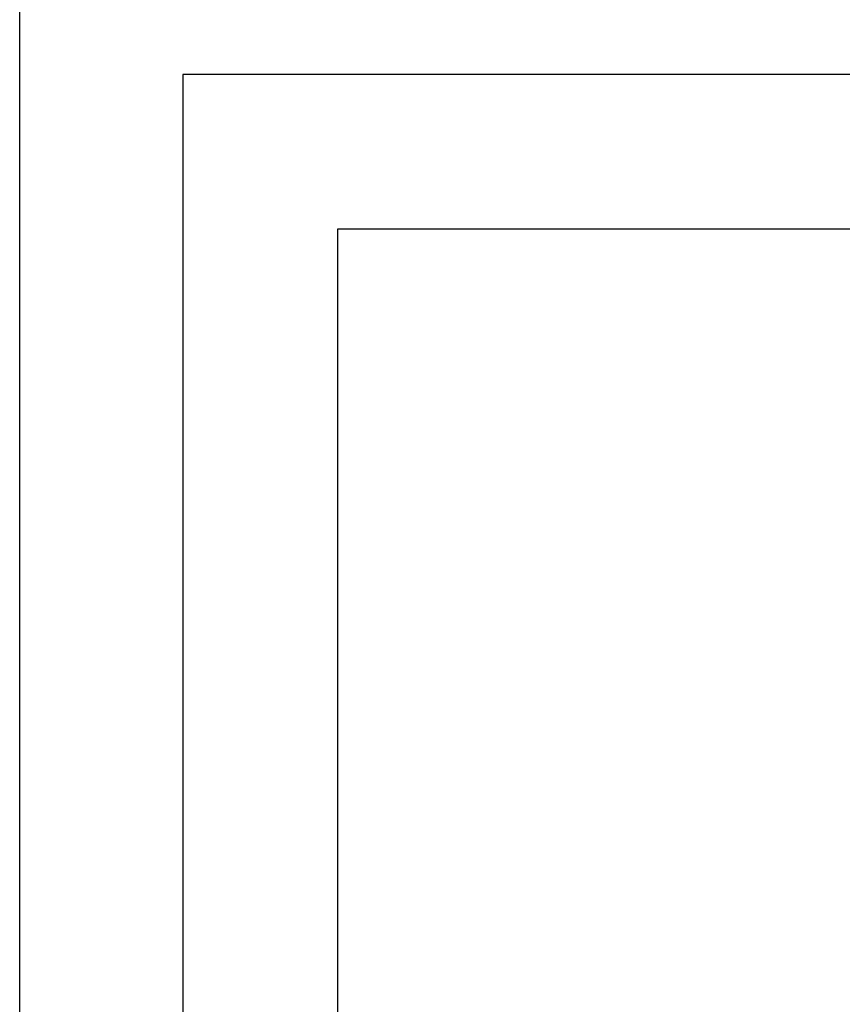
# Model space of a CAD drawing. Header units: millimetres. Extents: x 7284 to 21933, y -3393 to -31.
# Tile 37 of 57: x 12039 to 12544, y -1972 to -1367. Entities that reach past the tile are written whole.
import ezdxf

# ---------------------------------------------------------------- set-up
doc = ezdxf.new("R2010")
doc.units = ezdxf.units.MM
doc.layers.add('粗实线层', color=7, linetype='Continuous', lineweight=25)
doc.layers.add('细实线层', color=7, linetype='Continuous')

# ---------------------------------------------------------------- blocks, each defined once
blk = doc.blocks.new('$CAXA_FRAME_13B17AC1$')
at = {"layer": '粗实线层'}
for p, q in [((-138.5, 95), (-138.5, -95)), ((138.5, 95), (-138.5, 95))]:
    blk.add_line(p, q, dxfattribs=at)
at = {"layer": '细实线层'}
for p, q in [((148.5, 105), (-148.5, 105)), ((-148.5, 105), (-148.5, -105)), ((148.5, -105), (148.5, 105))]:
    blk.add_line(p, q, dxfattribs=at)

msp = doc.modelspace()

# ---------------------------------------------------------------- block references
at = {"layer": '粗实线层'}
for p, xscale, yscale, zscale in [((9661.45, -1712.145), 16.01233920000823, 16.01233919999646, 16.0123392), ((13548.368, -2397.118), 9.488793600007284, 9.488793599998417, 9.488793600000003)]:
    msp.add_blockref('$CAXA_FRAME_13B17AC1$', p, dxfattribs=dict(at, xscale=xscale, yscale=yscale, zscale=zscale))

doc.saveas('drawing.dxf')
